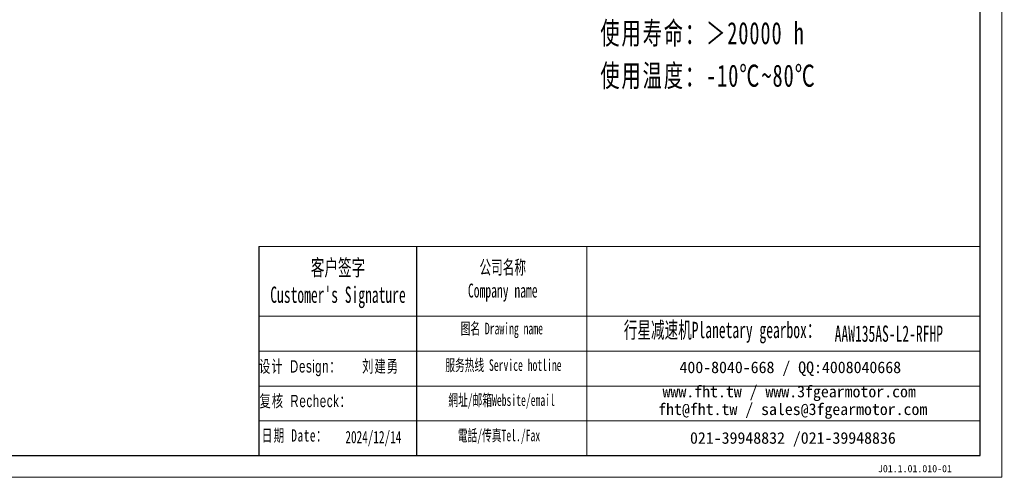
# Model space of a CAD drawing. Header units: millimetres. Extents: x -4 to 892, y 0 to 630.
# Tile 4 of 7: x 413 to 892, y 0 to 223. Entities that reach past the tile are written whole.
import ezdxf

# ---------------------------------------------------------------- set-up
doc = ezdxf.new("R2010")
doc.units = ezdxf.units.MM
doc.layers.add('6文字层', color=3, linetype='Continuous')
doc.layers.add('7标注层', color=4, linetype='Continuous')
for name, color, linetype, lineweight in [('SLD-0', 7, 'Continuous', 18), ('图框_外框线', 7, 'Continuous', 18), ('尺寸线层', 3, 'Continuous', 18)]:
    doc.layers.add(name, color=color, linetype=linetype, lineweight=lineweight)
doc.styles.add('SLDTEXTSTYLE4', font='SimSun.ttf', dxfattribs={"width": 0.611111})
doc.styles.get("Standard").update_dxf_attribs({"font": 'SimSun.ttf'})
doc.styles.add('标准', font='txt', dxfattribs={"width": 0.667})
doc.styles.add('样式 1', font='SimSun.ttf')

msp = doc.modelspace()

# ---------------------------------------------------------------- linework, layer by layer
msp.add_line((606.27131, 112.46828), (606.27131, 10.59276))
at = {"layer": '7标注层', "color": 0}
msp.add_line((529.42214, 112.46828), (529.42214, 10.61018), dxfattribs=at)
at = {"layer": '图框_外框线'}
for p, q in [((529.42214, 112.46828), (606.27131, 112.46828)), ((606.27131, 112.46828), (606.27131, 10.61018)), ((606.27131, 112.46828), (880.64491, 112.46828)), ((689.07111, 112.46828), (689.07111, 10.61018)), ((529.42214, 78.47815), (606.27131, 78.47815)), ((606.27131, 78.47815), (880.64491, 78.47815)), ((529.42214, 61.48309), (880.64491, 61.48309)), ((529.42214, 44.48803), (880.64491, 44.48803)), ((529.42214, 27.49296), (880.64491, 27.49296))]:
    msp.add_line(p, q, dxfattribs=at)
at = {"layer": '图框_外框线', "color": 3}
msp.add_lwpolyline([(0, 0), (891.25509, 0), (891.25509, 630.24467), (0, 630.24467)], close=True, dxfattribs=at)
at = {"layer": '图框_外框线', "color": 3, "lineweight": 25}
msp.add_lwpolyline([(53.0509, 10.61018), (880.64491, 10.61018), (880.64491, 619.63449), (53.0509, 619.63449)], close=True, dxfattribs=at)

# ---------------------------------------------------------------- texts
at = {"layer": '6文字层', "insert": (830.85983, 6.01859), "char_height": 3.53, "width": 43.304423, "attachment_point": 1, "style": '样式 1'}
msp.add_mtext('J01.1.01.010-01', dxfattribs=at)
at = {"layer": 'SLD-0', "color": 1, "attachment_point": 2}
for s, insert, char_height, width, style in [("{\\fSimSun|b1|i0|c134|p2;客户签字\\PCustomer's Signature}", (567.97919, 106.17998), 7.93103, 98.6628306, 'SLDTEXTSTYLE4'), ('{\\fSimSun|b1|i0|c134|p2;公司名称\\PCompany name}', (648.19635, 105.75896), 6.7980257, 88.0132073, 'SLDTEXTSTYLE4'), ('{\\fSimSun|b1|i0|c134|p2;  \\H1.1667x;行星减速机Planetary gearbox\\fSimSun|b0|i0|c134|p2;：}', (752.1699, 75.78234), 6.7980257, 106.9169012, 'SLDTEXTSTYLE4'), ('{\\fSimSun|b1|i0|c134|p2;图名 Drawing name}', (647.73168, 75.34535), 5.6650214, 72.4481706, 'SLDTEXTSTYLE4'), ('\\pt39.65515;{\\fSimSun|b1|i0|c134|p2;\\C256;AAW135AS-L2-RFHP}', (836.15659, 73.97743), 7.93103, 57.7179115, 'SLDTEXTSTYLE4'), ('{\\fSimSun|b0|i0|c134|p2;\\T1.1;设计 \\fArial|b0|i0|c0|p34;Design\\fSimSun|b0|i0|c134|p2;：}', (549.63325, 57.07627), 6, 64.371079, '标准'), ('{\\fSimSun|b0|i0|c134|p2;\\T1.1;刘建勇}', (588.73038, 57.1405), 6, 31.9717109, '标准'), ('{\\fSimSun|b1|i0|c134|p2;服务热线 Service hotline}', (648.53502, 57.53181), 5.6650214, 80.7142219, 'SLDTEXTSTYLE4'), ('{\\fSimSun|b0|i0|c134|p2;\\T1.1;复核 \\fArial|b0|i0|c0|p34;Recheck\\fSimSun|b0|i0|c134|p2;：}', (552.23028, 40.20309), 6, 51.6135387, '标准'), ('{\\fSimSun|b1|i0|c134|p2;網址/邮箱Website/email}', (647.65292, 40.46399), 5.6650214, 84.0159079, 'SLDTEXTSTYLE4'), ('{\\T1.1;日期 Date：}', (546.92349, 23.42542), 6, 31.9717109, '标准'), ('{\\fSimSun|b1|i0|c134|p2;電話/传真Tel./Fax}', (646.3837, 23.26309), 5.6650214, 85.026373, 'SLDTEXTSTYLE4'), ('{\\fNSimSun|b0|i0|c134|p49;2024/12/14}', (585.20246, 22.63152), 6, 31.9717109, '标准')]:
    msp.add_mtext(s, dxfattribs=dict(at, insert=insert, char_height=char_height, width=width, style=style))
at = {"layer": 'SLD-0', "color": 1, "char_height": 5.6650214, "attachment_point": 2}
for s, insert, width in [('{\\fSimSun|b1|i0|c134|p2;400-8040-668 / QQ:4008040668}', (788.17994, 56.44936), 164.9394167), ('{\\fSimSun|b1|i0|c134|p2;www.fht.tw / www.3fgearmotor.com }', (787.65759, 44.64988), 165.1250929), ('\\pt67.98026;{\\fSimSun|b1|i0|c134|p2;fht@fht.tw / sales@3fgearmotor.com }', (789.38407, 36.02355), 165.1250929), ('{\\fSimSun|b1|i0|c134|p2;021-39948832 /021-39948836 }', (789.4433, 22.02448), 126.0854997)]:
    msp.add_mtext(s, dxfattribs=dict(at, insert=insert, width=width))
at = {"layer": '尺寸线层', "insert": (695.69543, 387.6065), "char_height": 6.3, "width": 160.8832739, "attachment_point": 1, "line_spacing_factor": 1.15057, "style": '标准'}
msp.add_mtext('{\\H1.71429x;\\T1.1;性能参数：\\P减速比：1:30-100\\P额定输出力矩：208-350 N.m\\P最大加速力矩：2.5倍额定扭矩\\P额定输入转速：3000 rpm\\P容许径向力：9800 N\\P容许轴向力：9800 N\\P回程间隙：≤12 arcmin\\P使用寿命：＞20000 h\\P使用温度：-10℃~80℃}', dxfattribs=at)

doc.saveas('drawing.dxf')
